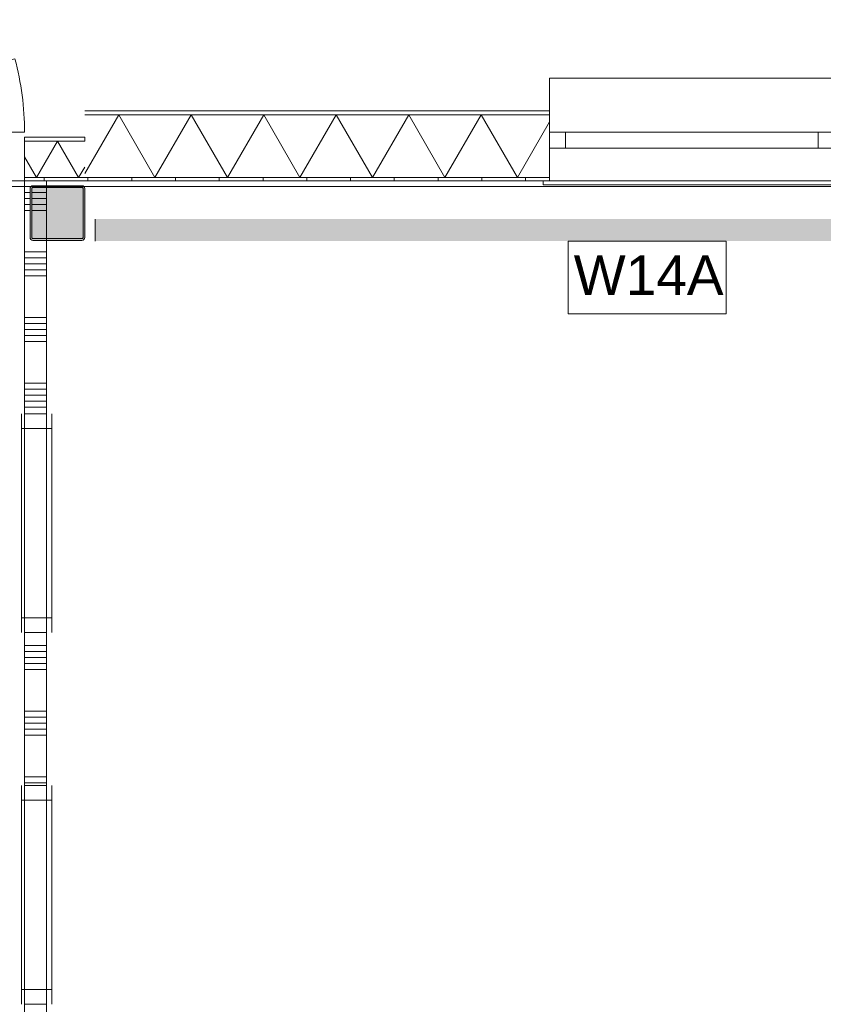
# Model space of a CAD drawing. Header units: millimetres. Extents: x -850 to 154668, y -80411 to 71019.
# Tile 233 of 236: x 89688 to 93361, y 22360 to 26862. Entities that reach past the tile are written whole.
import ezdxf

# ---------------------------------------------------------------- set-up
doc = ezdxf.new("R2010")
doc.units = ezdxf.units.MM
doc.header["$MEASUREMENT"] = 0
for name, color, linetype in [('New_21 Buitenwanden', 7, 'Continuous'), ('New_21 Buitenwanden Deuren', 7, 'Continuous'), ('New_21 Buitenwanden Doorsnede-arcering', 7, 'Continuous'), ('New_21 Buitenwanden Laagscheidingslijnen', 7, 'Continuous'), ('New_21 Buitenwanden Ramen', 7, 'Continuous'), ('New_22 NC Binnenwanden', 7, 'Continuous'), ('New_22 NC Binnenwanden Doorsnede-arcering', 7, 'Continuous'), ('New_22 NC Binnenwanden Ramen', 7, 'Continuous'), ('New_23 Vloeren', 7, 'Continuous'), ('New_Info Wandafwerking aanduiding', 7, 'Continuous'), ('New_Info Wandafwerking aanduiding Doorsnede-arcering', 7, 'Continuous'), ('New_Z Ruimtefuncties Zone omranding', 7, 'Continuous'), ('S-COLS-____-OTLN.RVT S', 7, 'Continuous'), ('S-COLS-____-OTLN.RVT S 2D arcering', 7, 'Continuous')]:
    doc.layers.add(name, color=color, linetype=linetype)
doc.styles.add('GENERATED_STYLE_1', font='arial.ttf')
pattern_1 = [(270, (0, 0), (200, 0), [])]

# ---------------------------------------------------------------- blocks, each defined once
blk = doc.blocks.new('Slab_1_1', base_point=(0, 17060))
at = {"layer": 'New_23 Vloeren', "color": 7, "linetype": 'Continuous', "lineweight": 0, "flags": 128}
blk.add_lwpolyline([(0, 17060), (25600, 17060), (25600, 17539.8), (30060, 17539.8), (30060, 0), (44257.3, 0), (99110, 0), (99110, 26125), (78570.2, 26125), (78570.2, 30220), (61804.1, 30220), (61804.1, 33195.8), (50070.2, 33195.8), (50070.2, 36555.1), (42600, 36555.1), (42600, 38994.9), (31200.9, 38994.9), (31200.9, 49880), (25600, 49880), (25600, 70460), (0, 70460)], close=True, dxfattribs=at)
blk = doc.blocks.new('*X48')
at = {"layer": 'New_22 NC Binnenwanden Doorsnede-arcering', "color": 254, "linetype": 'Continuous', "lineweight": 0, "true_color": 0xe9ebeb}
for p, q in [((89810, 26100), (89710, 26100)), ((89735, 26072.6), (89710, 26072.6)), ((89735, 26045.1), (89710, 26045.1)), ((89735, 26017.7), (89710, 26017.7)), ((89735, 25990.3), (89710, 25990.3)), ((89810, 25800), (89710, 25800)), ((89810, 25772.6), (89710, 25772.6)), ((89810, 25745.1), (89710, 25745.1)), ((89810, 25717.7), (89710, 25717.7)), ((89810, 25690.3), (89710, 25690.3)), ((89810, 25500), (89710, 25500)), ((89810, 25472.6), (89710, 25472.6)), ((89810, 25445.1), (89710, 25445.1)), ((89810, 25417.7), (89710, 25417.7)), ((89810, 25390.3), (89710, 25390.3)), ((89810, 25200), (89710, 25200)), ((89810, 25172.6), (89710, 25172.6)), ((89810, 25145.1), (89710, 25145.1)), ((89810, 25117.7), (89710, 25117.7)), ((89810, 25090.3), (89710, 25090.3))]:
    blk.add_line(p, q, dxfattribs=at)
blk = doc.blocks.new('*X49')
at = {"layer": 'New_22 NC Binnenwanden Doorsnede-arcering', "color": 254, "linetype": 'Continuous', "lineweight": 0, "true_color": 0xe9ebeb}
for p, q in [((89810, 24000), (89710, 24000)), ((89810, 23972.6), (89710, 23972.6)), ((89810, 23945.1), (89710, 23945.1)), ((89810, 23917.7), (89710, 23917.7)), ((89810, 23890.3), (89710, 23890.3)), ((89810, 23700), (89710, 23700)), ((89810, 23672.6), (89710, 23672.6)), ((89810, 23645.1), (89710, 23645.1)), ((89810, 23617.7), (89710, 23617.7)), ((89810, 23590.3), (89710, 23590.3)), ((89810, 23400), (89710, 23400)), ((89810, 23372.6), (89710, 23372.6))]:
    blk.add_line(p, q, dxfattribs=at)
blk = doc.blocks.new('*X54')
at = {"layer": 'New_22 NC Binnenwanden Doorsnede-arcering', "color": 254, "linetype": 'Continuous', "lineweight": 0, "true_color": 0xe9ebeb}
for p, q in [((89810, 26072.6), (89743, 26072.6)), ((89810, 26045.1), (89743, 26045.1)), ((89810, 26017.7), (89743, 26017.7)), ((89810, 25990.3), (89743, 25990.3))]:
    blk.add_line(p, q, dxfattribs=at)
blk = doc.blocks.new('R1 22_3')
at = {"layer": 'New_22 NC Binnenwanden Ramen', "color": 1, "linetype": 'Continuous', "lineweight": 0}
for p, q in [((-500, 0), (-433, 0)), ((-433, 0), (-433, -139)), ((-433, 0), (433, 0)), ((433, -139), (433, 0)), ((433, 0), (500, 0)), ((-433, -139), (-500, -139)), ((433, -139), (-433, -139)), ((500, -139), (433, -139))]:
    blk.add_line(p, q, dxfattribs=at)
at = {"layer": 'New_22 NC Binnenwanden Ramen', "color": 9, "linetype": 'Continuous', "lineweight": 0}
for p, q in [((-500, -14), (500, -14)), ((-500, -114), (500, -114))]:
    blk.add_line(p, q, dxfattribs=at)
at = {"layer": 'New_22 NC Binnenwanden Ramen', "color": 7, "linetype": 'Continuous', "lineweight": 0}
for p, q in [((-500, -14), (-500, -114)), ((-500, -14), (-500, -114)), ((500, -14), (500, -114)), ((500, -14), (500, -114))]:
    blk.add_line(p, q, dxfattribs=at)
blk = doc.blocks.new('Wall_6_1', base_point=(89710, 26125))
at = {"layer": 'New_22 NC Binnenwanden', "color": 8, "linetype": 'Continuous', "lineweight": 0, "true_color": 0x778488}
for p, q in [((89710, 25059.6), (89810, 25059.6)), ((89710, 24059.6), (89810, 24059.6)), ((89710, 23359.6), (89810, 23359.6)), ((89710, 22359.6), (89810, 22359.6))]:
    blk.add_line(p, q, dxfattribs=at)
at = {"layer": 'New_22 NC Binnenwanden', "color": 8, "linetype": 'Continuous', "lineweight": 0, "true_color": 0x778488, "flags": 128}
for points in [[(89710, 26125), (89710, 25059.6)], [(89710, 26125), (89810, 26125)], [(89810, 26100), (89810, 26125)], [(89810, 25858), (89810, 26092)], [(89810, 25059.6), (89810, 25850)], [(89710, 24059.6), (89710, 23359.6)], [(89810, 23359.6), (89810, 24059.6)]]:
    blk.add_lwpolyline(points, dxfattribs=at)
at = {"layer": 'New_22 NC Binnenwanden', "color": 8, "lineweight": 0, "true_color": 0x778488}
for name in ['*X48', '*X54', '*X49']:
    blk.add_blockref(name, (0, 0), dxfattribs=at)
at = {"layer": 'New_22 NC Binnenwanden Ramen', "color": 1, "linetype": 'Continuous', "lineweight": 0, "xscale": -1, "zscale": 1000, "rotation": 90}
for p in [(89696, 24559.6), (89696, 22859.6)]:
    blk.add_blockref('R1 22_3', p, dxfattribs=at)
blk = doc.blocks.new('*X543')
at = {"layer": 'New_21 Buitenwanden Doorsnede-arcering', "linetype": 'Continuous', "lineweight": 0, "true_color": 0xe9ebeb}
for points in [[(89985.2, 26427.2), (89985.2, 26427.1), (90001.3, 26427.1), (90001.3, 26427.2)], [(90151.3, 26427.2), (90151.3, 26427.1), (90301.3, 26427.1), (90301.3, 26427.2)], [(90451.3, 26427.2), (90451.3, 26427.1), (90601.3, 26427.1), (90601.3, 26427.2)], [(90751.3, 26427.2), (90751.3, 26427.1), (90901.3, 26427.1), (90901.3, 26427.2)], [(91051.3, 26427.2), (91051.3, 26427.1), (91201.3, 26427.1), (91201.3, 26427.2)], [(91351.3, 26427.2), (91351.3, 26427.1), (91501.3, 26427.1), (91501.3, 26427.2)], [(91651.3, 26427.2), (91651.3, 26427.1), (91801.3, 26427.1), (91801.3, 26427.2)], [(91951.3, 26427.2), (91951.3, 26427.1), (92101.3, 26427.1), (92101.3, 26427.2)]]:
    blk.add_hatch(color=254, dxfattribs=at).paths.add_polyline_path(points)
blk = doc.blocks.new('*X547')
at = {"layer": 'New_21 Buitenwanden Doorsnede-arcering', "linetype": 'Continuous', "lineweight": 0, "true_color": 0xe9ebeb}
for points in [[(89985.2, 26140), (90001.3, 26140), (90001.3, 26140.1), (89985.2, 26140.1)], [(90151.3, 26140.1), (90151.3, 26140), (90301.3, 26140), (90301.3, 26140.1)], [(90451.3, 26140.1), (90451.3, 26140), (90601.3, 26140), (90601.3, 26140.1)], [(90751.3, 26140.1), (90751.3, 26140), (90901.3, 26140), (90901.3, 26140.1)], [(91051.3, 26140.1), (91051.3, 26140), (91201.3, 26140), (91201.3, 26140.1)], [(91351.3, 26140.1), (91351.3, 26140), (91501.3, 26140), (91501.3, 26140.1)], [(91651.3, 26140.1), (91651.3, 26140), (91801.3, 26140), (91801.3, 26140.1)], [(91951.3, 26140.1), (91951.3, 26140), (92101.3, 26140), (92101.3, 26140.1)]]:
    blk.add_hatch(color=254, dxfattribs=at).paths.add_polyline_path(points)
blk = doc.blocks.new('*X551')
at = {"layer": 'New_21 Buitenwanden Doorsnede-arcering', "color": 254, "linetype": 'Continuous', "lineweight": 0, "true_color": 0xe9ebeb}
for p, q in [((90140.5, 26427.1), (89985.2, 26158.1)), ((90140.5, 26427.1), (90306.2, 26140.1)), ((90471.9, 26427.1), (90306.2, 26140.1)), ((90471.9, 26427.1), (90637.6, 26140.1)), ((90803.3, 26427.1), (90637.6, 26140.1)), ((90803.3, 26427.1), (90969, 26140.1)), ((91134.7, 26427.1), (90969, 26140.1)), ((91134.7, 26427.1), (91300.4, 26140.1)), ((91466.1, 26427.1), (91300.4, 26140.1)), ((91466.1, 26427.1), (91631.8, 26140.1)), ((91797.5, 26427.1), (91631.8, 26140.1)), ((91797.5, 26427.1), (91963.2, 26140.1)), ((92110.2, 26394.7), (91963.2, 26140.1))]:
    blk.add_line(p, q, dxfattribs=at)
blk = doc.blocks.new('R1 22_7')
at = {"layer": 'New_21 Buitenwanden Ramen', "color": 1, "linetype": 'Continuous', "lineweight": 0}
for p, q in [((-725, 150.2), (-725, 168.2)), ((-725, 168.2), (680, 168.2)), ((-650, 150.2), (-680, 150.2)), ((-650, 150.2), (-680, 150.2)), ((-650, 135.2), (-650, 150.2)), ((-650, 135.2), (-650, 150.2)), ((-650, 0), (-650, 135.1)), ((-650, 0), (-650, 135.1)), ((650, 135.2), (650, 150.2)), ((650, 135.2), (650, 150.2)), ((650, 150.2), (680, 150.2)), ((650, 150.2), (680, 150.2)), ((650, 0), (650, 135.1)), ((650, 0), (650, 135.1)), ((680, 168.2), (680, 150.2)), ((-650, 0), (-577, 0)), ((-650, -72), (-650, 0)), ((-650, -72), (-650, 0)), ((-577, 0), (-577, -72)), ((-577, 0), (577, 0)), ((577, -72), (577, 0)), ((577, 0), (650, 0)), ((650, -72), (650, 0)), ((650, -72), (650, 0)), ((-577, -72), (-650, -72)), ((-650, -152), (-650, -72)), ((577, -72), (-577, -72)), ((650, -72), (577, -72)), ((650, -152), (650, -72)), ((-650, -170), (-650, -320)), ((650, -320), (650, -170)), ((-650, -320), (650, -320))]:
    blk.add_line(p, q, dxfattribs=at)
at = {"layer": 'New_21 Buitenwanden Ramen', "color": 9, "linetype": 'Continuous', "lineweight": 0}
for p, q in [((-650, 150.2), (650, 150.2)), ((-650, 135.1), (-650, 135.2)), ((-650, 135.1), (-650, 135.2)), ((650, 135.1), (650, 135.2)), ((650, 135.1), (650, 135.2)), ((-650, -170), (-650, -152)), ((650, -170), (650, -152))]:
    blk.add_line(p, q, dxfattribs=at)
blk = doc.blocks.new('Wall_146_1', base_point=(99110, 26125))
at = {"layer": 'New_21 Buitenwanden Doorsnede-arcering', "linetype": 'Continuous', "lineweight": 0, "true_color": 0xe9ebeb}
h = blk.add_hatch(dxfattribs=at)
h.set_pattern_fill('930_Lijnen_vert_200_0001', color=254, style=0, pattern_type=2)
h.set_pattern_definition(pattern_1)
h.paths.add_polyline_path([(89985.2, 26125), (92110.2, 26125), (92110.2, 26140), (89985.2, 26140)])
at = {"layer": 'New_21 Buitenwanden', "color": 8, "linetype": 'Continuous', "lineweight": 0, "true_color": 0x778488}
for p, q in [((92110.2, 26445.2), (92110.2, 26427.2)), ((92110.2, 26427.2), (92110.2, 26347.2)), ((92110.2, 26347.2), (92110.2, 26275.2)), ((92110.2, 26275.2), (92110.2, 26140.1)), ((92110.2, 26125), (92080.2, 26125)), ((92110.2, 26140.1), (92110.2, 26140)), ((92110.2, 26140), (92110.2, 26125))]:
    blk.add_line(p, q, dxfattribs=at)
at = {"layer": 'New_21 Buitenwanden', "color": 8, "linetype": 'Continuous', "lineweight": 0, "true_color": 0x778488, "flags": 128}
for points in [[(92110.2, 26445.2), (89985.2, 26445.2)], [(89985.2, 26125), (92110.2, 26125)]]:
    blk.add_lwpolyline(points, dxfattribs=at)
at = {"layer": 'New_21 Buitenwanden Laagscheidingslijnen', "color": 8, "linetype": 'Continuous', "lineweight": 0, "true_color": 0x778488}
for p, q in [((92110.2, 26427.2), (89985.2, 26427.2)), ((92110.2, 26427.1), (89985.2, 26427.1)), ((89985.2, 26140.1), (92110.2, 26140.1)), ((89985.2, 26140), (92110.2, 26140))]:
    blk.add_line(p, q, dxfattribs=at)
at = {"layer": 'New_21 Buitenwanden', "color": 8, "lineweight": 0, "true_color": 0x778488}
for name in ['*X543', '*X551', '*X547']:
    blk.add_blockref(name, (0, 0), dxfattribs=at)
at = {"layer": 'New_21 Buitenwanden Ramen', "color": 1, "linetype": 'Continuous', "lineweight": 0, "zscale": 1000, "rotation": 180}
blk.add_blockref('R1 22_7', (92760.2, 26275.2), dxfattribs=at)
blk = doc.blocks.new('*X838')
at = {"layer": 'New_21 Buitenwanden Doorsnede-arcering', "linetype": 'Continuous', "lineweight": 0, "true_color": 0xe9ebeb}
for points in [[(88135.2, 26307.2), (88135.2, 26307.1), (88201.3, 26307.1), (88201.3, 26307.2)], [(88410.2, 26307.2), (88351.3, 26307.2), (88351.3, 26307.1), (88410.2, 26307.1)]]:
    blk.add_hatch(color=254, dxfattribs=at).paths.add_polyline_path(points)
blk = doc.blocks.new('*X839')
at = {"layer": 'New_21 Buitenwanden Doorsnede-arcering', "linetype": 'Continuous', "lineweight": 0, "true_color": 0xe9ebeb}
blk.add_hatch(color=254, dxfattribs=at).paths.add_polyline_path([(89851.3, 26307.1), (89985.2, 26307.1), (89985.2, 26307.2), (89851.3, 26307.2)])
blk = doc.blocks.new('*X840')
at = {"layer": 'New_21 Buitenwanden Doorsnede-arcering', "linetype": 'Continuous', "lineweight": 0, "true_color": 0xe9ebeb}
for points in [[(88135.2, 26140), (88201.3, 26140), (88201.3, 26140.1), (88135.2, 26140.1)], [(88410.2, 26140.1), (88351.3, 26140.1), (88351.3, 26140), (88410.2, 26140)]]:
    blk.add_hatch(color=254, dxfattribs=at).paths.add_polyline_path(points)
blk = doc.blocks.new('*X841')
at = {"layer": 'New_21 Buitenwanden Doorsnede-arcering', "linetype": 'Continuous', "lineweight": 0, "true_color": 0xe9ebeb}
blk.add_hatch(color=254, dxfattribs=at).paths.add_polyline_path([(89985.2, 26140.1), (89851.3, 26140.1), (89851.3, 26140), (89985.2, 26140)])
blk = doc.blocks.new('*X842')
at = {"layer": 'New_21 Buitenwanden Doorsnede-arcering', "color": 254, "linetype": 'Continuous', "lineweight": 0, "true_color": 0xe9ebeb}
for p, q in [((88318.4, 26307.1), (88222, 26140.1)), ((88318.4, 26307.1), (88410.2, 26148.1)), ((88135.2, 26290.4), (88222, 26140.1))]:
    blk.add_line(p, q, dxfattribs=at)
blk = doc.blocks.new('*X843')
at = {"layer": 'New_21 Buitenwanden Doorsnede-arcering', "color": 254, "linetype": 'Continuous', "lineweight": 0, "true_color": 0xe9ebeb}
for p, q in [((89861.1, 26307.1), (89764.7, 26140.1)), ((89861.1, 26307.1), (89957.5, 26140.1)), ((89710.2, 26234.5), (89764.7, 26140.1)), ((89985.2, 26188.1), (89957.5, 26140.1))]:
    blk.add_line(p, q, dxfattribs=at)
blk = doc.blocks.new('D1 bl 22')
at = {"layer": 'New_21 Buitenwanden Deuren', "color": 1, "linetype": 'Continuous', "lineweight": 0}
for p, q in [((650, 0), (-605.7, 336.5)), ((650, 0), (-650, 0)), ((-650, -40.1), (-650, -72)), ((-650, -40.1), (-650, -72)), ((650, -40.1), (650, -72)), ((650, -40.1), (650, -72)), ((-650, -72), (-650, -207.1)), ((-650, -72), (-650, -207.1)), ((650, -72), (650, -207.1)), ((650, -72), (650, -207.1)), ((-650, -222.2), (-675, -222.2)), ((-650, -222.2), (-675, -222.2)), ((-650, -207.1), (-650, -222.2)), ((-650, -207.1), (-650, -222.2)), ((650, -207.1), (650, -222.2)), ((650, -207.1), (650, -222.2)), ((650, -222.2), (675, -222.2)), ((650, -222.2), (675, -222.2))]:
    blk.add_line(p, q, dxfattribs=at)
at = {"layer": 'New_21 Buitenwanden Deuren', "color": 9, "linetype": 'Continuous', "lineweight": 0}
for p, q in [((-650, -22), (-650, -40)), ((-650, -22), (-650, -40)), ((-650, -40), (-650, -40.1)), ((-650, -40), (-650, -40.1)), ((650, -22), (650, -40)), ((650, -22), (650, -40)), ((650, -40), (650, -40.1)), ((650, -40), (650, -40.1))]:
    blk.add_line(p, q, dxfattribs=at)
at = {"layer": 'New_21 Buitenwanden Deuren', "color": 1, "linetype": 'Continuous', "lineweight": 0}
blk.add_arc((650, 0), 1300, 165, 180, dxfattribs=at)
blk = doc.blocks.new('Wall_173_1', base_point=(89985.2, 26125))
at = {"layer": 'New_21 Buitenwanden Doorsnede-arcering', "linetype": 'Continuous', "lineweight": 0, "true_color": 0xe9ebeb}
h = blk.add_hatch(dxfattribs=at)
h.set_pattern_fill('930_Lijnen_vert_200_0001', color=254, style=0, pattern_type=2)
h.set_pattern_definition(pattern_1)
h.paths.add_polyline_path([(88410.2, 26140), (88135.2, 26140), (88135.2, 26125), (88410.2, 26125)])
h = blk.add_hatch(dxfattribs=at)
h.set_pattern_fill('930_Lijnen_vert_200_0001', color=254, style=0, pattern_type=2)
h.set_pattern_definition(pattern_1)
h.paths.add_polyline_path([(89710.2, 26140), (89710.2, 26125), (89985.2, 26125), (89985.2, 26140)])
at = {"layer": 'New_21 Buitenwanden', "color": 8, "linetype": 'Continuous', "lineweight": 0, "true_color": 0x778488}
for p, q in [((88410.2, 26325.2), (88410.2, 26307.2)), ((88410.2, 26307.2), (88410.2, 26307.1)), ((88410.2, 26307.1), (88410.2, 26275.2)), ((89710.2, 26325.2), (89710.2, 26307.2)), ((89710.2, 26307.2), (89710.2, 26307.1)), ((89710.2, 26307.1), (89710.2, 26275.2)), ((88410.2, 26275.2), (88410.2, 26140.1)), ((89710.2, 26275.2), (89710.2, 26140.1)), ((88410.2, 26125), (88385.2, 26125)), ((88410.2, 26140.1), (88410.2, 26125)), ((89710.2, 26140.1), (89710.2, 26125)), ((89710.2, 26125), (89735.2, 26125))]:
    blk.add_line(p, q, dxfattribs=at)
at = {"layer": 'New_21 Buitenwanden', "color": 8, "linetype": 'Continuous', "lineweight": 0, "true_color": 0x778488, "flags": 128}
for points in [[(88410.2, 26325.2), (88135.2, 26325.2)], [(88135.2, 26325.2), (88135.2, 26307.2)], [(88135.2, 26307.2), (88135.2, 26307.1)], [(89985.2, 26325.2), (89710.2, 26325.2)], [(89985.2, 26325.2), (89985.2, 26307.2)], [(89985.2, 26307.2), (89985.2, 26307.1)], [(88135.2, 26125), (88410.2, 26125)], [(89710.2, 26125), (89985.2, 26125)]]:
    blk.add_lwpolyline(points, dxfattribs=at)
at = {"layer": 'New_21 Buitenwanden Laagscheidingslijnen', "color": 8, "linetype": 'Continuous', "lineweight": 0, "true_color": 0x778488}
for p, q in [((88410.2, 26307.2), (88135.2, 26307.2)), ((88410.2, 26307.1), (88135.2, 26307.1)), ((89985.2, 26307.2), (89710.2, 26307.2)), ((89985.2, 26307.1), (89710.2, 26307.1)), ((88135.2, 26140.1), (88410.2, 26140.1)), ((88135.2, 26140), (88410.2, 26140)), ((89710.2, 26140.1), (89985.2, 26140.1)), ((89710.2, 26140), (89985.2, 26140))]:
    blk.add_line(p, q, dxfattribs=at)
at = {"layer": 'New_21 Buitenwanden', "color": 8, "lineweight": 0, "true_color": 0x778488}
for name in ['*X838', '*X842', '*X843', '*X839', '*X840', '*X841']:
    blk.add_blockref(name, (0, 0), dxfattribs=at)
at = {"layer": 'New_21 Buitenwanden Deuren', "color": 1, "linetype": 'Continuous', "lineweight": 0, "xscale": -1, "zscale": 1000}
blk.add_blockref('D1 bl 22', (89060.2, 26347.2), dxfattribs=at)
blk = doc.blocks.new('Wall_323_1', base_point=(90032.7, 25900))
at = {"layer": 'New_Info Wandafwerking aanduiding Doorsnede-arcering', "linetype": 'Continuous', "lineweight": 0, "true_color": 0x000000}
blk.add_hatch(color=18, dxfattribs=at).paths.add_polyline_path([(90032.7, 25850), (99010.4, 25850), (99010.4, 25950), (90032.7, 25950)])
at = {"layer": 'New_Info Wandafwerking aanduiding', "color": 9, "linetype": 'Continuous', "lineweight": 0, "flags": 128}
blk.add_lwpolyline([(90032.7, 25950), (90032.7, 25850)], dxfattribs=at)
blk = doc.blocks.new('Column 121[121]_1', base_point=(0.5, 3))
at = {"layer": 'S-COLS-____-OTLN.RVT S 2D arcering', "linetype": 'Continuous', "lineweight": 0, "true_color": 0x778488}
h = blk.add_hatch(color=8, dxfattribs=at)
h.paths.add_polyline_path([(89735.5, 25866), (89736.5, 25861), (89739.3, 25856.8), (89743.5, 25853.9), (89748.5, 25853), (89972.5, 25853), (89977.5, 25853.9), (89981.7, 25856.8), (89984.5, 25861), (89985.5, 25866), (89985.5, 26090), (89984.5, 26094.9), (89981.7, 26099.1), (89977.5, 26102), (89972.5, 26103), (89748.5, 26103), (89743.5, 26102), (89739.3, 26099.1), (89736.5, 26094.9), (89735.5, 26090)])
h.paths.add_polyline_path([(89972.5, 25861), (89748.5, 25861), (89746.6, 25861.3), (89745, 25862.4), (89743.9, 25864), (89743.5, 25866), (89743.5, 26090), (89743.9, 26091.9), (89745, 26093.5), (89746.6, 26094.6), (89748.5, 26095), (89972.5, 26095), (89974.4, 26094.6), (89976.1, 26093.5), (89977.1, 26091.9), (89977.5, 26090), (89977.5, 25866), (89977.1, 25864), (89976.1, 25862.4), (89974.4, 25861.3)], flags=0)
blk.add_hatch(color=8, dxfattribs=at).paths.add_polyline_path([(89972.5, 26095), (89748.5, 26095), (89746.6, 26094.6), (89745, 26093.5), (89743.9, 26091.9), (89743.5, 26090), (89743.5, 25866), (89743.9, 25864), (89745, 25862.4), (89746.6, 25861.3), (89748.5, 25861), (89972.5, 25861), (89974.4, 25861.3), (89976.1, 25862.4), (89977.1, 25864), (89977.5, 25866), (89977.5, 26090), (89977.1, 26091.9), (89976.1, 26093.5), (89974.4, 26094.6)])
at = {"layer": 'S-COLS-____-OTLN.RVT S', "color": 1, "linetype": 'Continuous', "lineweight": 0}
for p, q in [((89736.5, 26094.9), (89735.5, 26090)), ((89735.5, 26090), (89735.5, 25866)), ((89739.3, 26099.1), (89736.5, 26094.9)), ((89743.5, 26102), (89739.3, 26099.1)), ((89748.5, 26103), (89743.5, 26102)), ((89743.5, 26090), (89743.9, 26091.9)), ((89743.5, 25866), (89743.5, 26090)), ((89743.9, 26091.9), (89745, 26093.5)), ((89745, 26093.5), (89746.6, 26094.6)), ((89746.6, 26094.6), (89748.5, 26095)), ((89972.5, 26103), (89748.5, 26103)), ((89748.5, 26095), (89972.5, 26095)), ((89977.5, 26102), (89972.5, 26103)), ((89972.5, 26095), (89974.4, 26094.6)), ((89974.4, 26094.6), (89976.1, 26093.5)), ((89976.1, 26093.5), (89977.1, 26091.9)), ((89977.1, 26091.9), (89977.5, 26090)), ((89981.7, 26099.1), (89977.5, 26102)), ((89977.5, 26090), (89977.5, 25866)), ((89984.5, 26094.9), (89981.7, 26099.1)), ((89985.5, 26090), (89984.5, 26094.9)), ((89985.5, 25866), (89985.5, 26090)), ((89735.5, 25866), (89736.5, 25861)), ((89736.5, 25861), (89739.3, 25856.8)), ((89739.3, 25856.8), (89743.5, 25853.9)), ((89743.9, 25864), (89743.5, 25866)), ((89743.5, 25853.9), (89748.5, 25853)), ((89745, 25862.4), (89743.9, 25864)), ((89746.6, 25861.3), (89745, 25862.4)), ((89748.5, 25861), (89746.6, 25861.3)), ((89972.5, 25861), (89748.5, 25861)), ((89748.5, 25853), (89972.5, 25853)), ((89974.4, 25861.3), (89972.5, 25861)), ((89972.5, 25853), (89977.5, 25853.9)), ((89976.1, 25862.4), (89974.4, 25861.3)), ((89977.1, 25864), (89976.1, 25862.4)), ((89977.5, 25866), (89977.1, 25864)), ((89977.5, 25853.9), (89981.7, 25856.8)), ((89981.7, 25856.8), (89984.5, 25861)), ((89984.5, 25861), (89985.5, 25866))]:
    blk.add_line(p, q, dxfattribs=at)

msp = doc.modelspace()

# ---------------------------------------------------------------- linework, layer by layer
at = {"layer": 'New_Info Wandafwerking aanduiding', "color": 9, "linetype": 'Continuous', "lineweight": 0, "flags": 128}
msp.add_lwpolyline([(92195.4, 25850), (92916.9, 25850), (92916.9, 25517.1), (92195.4, 25517.1)], close=True, dxfattribs=at)
at = {"layer": 'New_Z Ruimtefuncties Zone omranding', "color": 211, "linetype": 'Continuous', "lineweight": 0, "true_color": 0xffaaff, "flags": 128}
msp.add_lwpolyline([(89810, 21875), (89810, 19650), (98835, 19650), (99110, 19650), (99110, 21623.3), (99110, 26125), (98835, 26125), (94535, 26125), (94535, 26100), (89810, 26100), (89810, 25850)], close=True, dxfattribs=at)
at = {"layer": 'New_Z Ruimtefuncties Zone omranding', "color": 41, "linetype": 'Continuous', "lineweight": 0, "true_color": 0xffeeaa, "flags": 128}
msp.add_lwpolyline([(80260, 17150), (77760, 17150), (77760, 15251.3), (79555, 15251.3, -0.414214), (80655, 14151.3), (80655, 11950.6, -0.414214), (79555, 10850.6), (77160.1, 10850.6), (77160.1, 8950), (87760, 8950), (87760, 4750), (89710, 4750), (89710, 26100), (87760, 26100), (87760, 17150), (80560, 17150)], format="xyb", close=True, dxfattribs=at)

# ---------------------------------------------------------------- block references
at = {"layer": 'New_21 Buitenwanden', "color": 8, "lineweight": 0, "true_color": 0x778488}
for name, p in [('Wall_173_1', (89985.2, 26125)), ('Wall_146_1', (99110, 26125))]:
    msp.add_blockref(name, p, dxfattribs=at)
at = {"layer": 'New_22 NC Binnenwanden', "color": 8, "lineweight": 0, "true_color": 0x778488}
msp.add_blockref('Wall_6_1', (89710, 26125), dxfattribs=at)
at = {"layer": 'New_23 Vloeren', "color": 7, "linetype": 'Continuous', "lineweight": 0}
msp.add_blockref('Slab_1_1', (0, 17060), dxfattribs=at)
at = {"layer": 'New_Info Wandafwerking aanduiding', "color": 1, "lineweight": 0}
msp.add_blockref('Wall_323_1', (90032.7, 25900), dxfattribs=at)
at = {"layer": 'S-COLS-____-OTLN.RVT S', "color": 1, "linetype": 'Continuous', "lineweight": 0}
msp.add_blockref('Column 121[121]_1', (0.5, 3), dxfattribs=at)

# ---------------------------------------------------------------- texts
at = {"layer": 'New_Info Wandafwerking aanduiding', "color": 2, "linetype": 'Continuous', "lineweight": 0, "insert": (92220.4, 25783.9), "char_height": 180, "attachment_point": 1, "style": 'GENERATED_STYLE_1'}
msp.add_mtext('\\A1;{\\pql;\\fArial|b0|i0|c0|p38;W14\\fArial|b0|i0|c0|p38;A}', dxfattribs=at)

doc.saveas('drawing.dxf')
